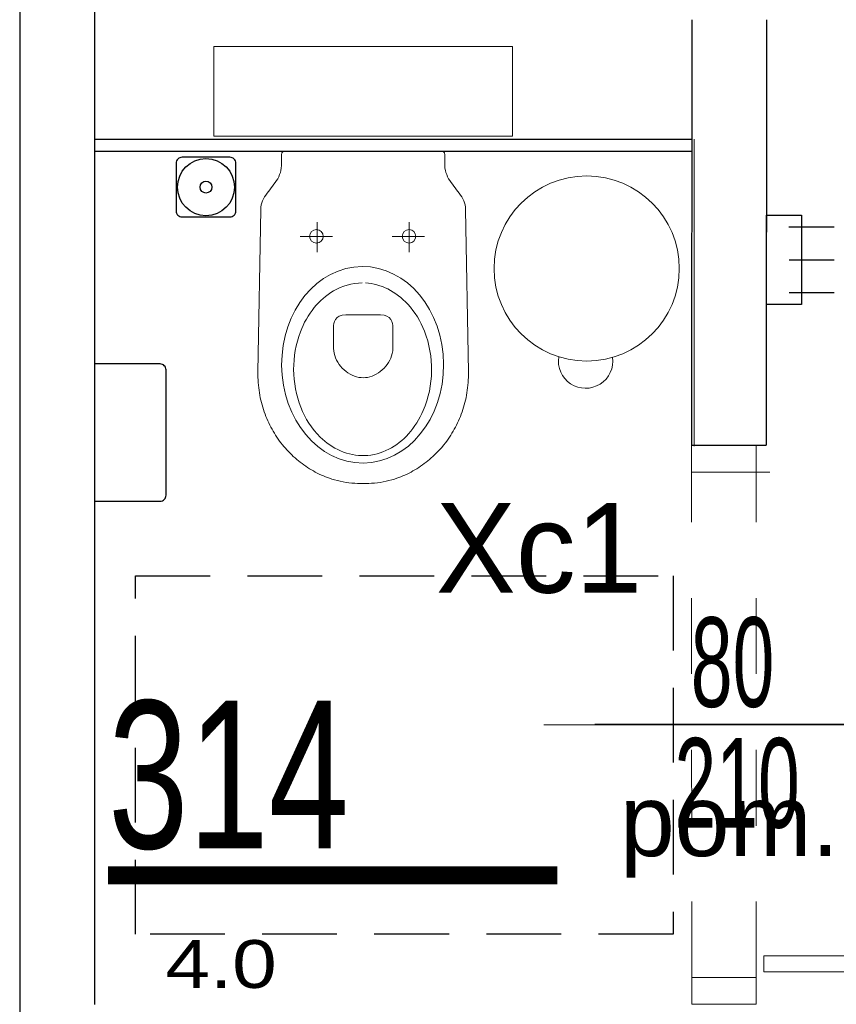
# Model space of a CAD drawing. Header units: millimetres. Extents: x 14495 to 271441, y -21035 to 2232.
# Tile 80 of 227: x 87193 to 87329, y -6941 to -6776. Entities that reach past the tile are written whole.
import ezdxf
from ezdxf.enums import TextEntityAlignment as Align

# ---------------------------------------------------------------- set-up
doc = ezdxf.new("R2010")
doc.units = ezdxf.units.MM
doc.linetypes.add('0921-X-AR-20-00-FA$0$DASHED2', pattern=[0.375, 0.25, -0.125])
doc.linetypes.add('DASHED', pattern=[28.222222, 14.111111, -14.111111])
for name, color, linetype in [('-- TECH  SYMBOLE', 1, 'Continuous'), ('-- TECH WYPOSAŻENIE', 2, 'Continuous'), ('-TECH SANITARNA', 1, 'Continuous'), ('_A_widok', 1, 'Continuous'), ('A-POW-NR', 1, 'Continuous'), ('A_SC_DZIAlOWE', 4, 'Continuous'), ('TECH Sprzęt', 1, 'Continuous')]:
    doc.layers.add(name, color=color, linetype=linetype)
for name, color, linetype, lineweight in [('03', 2, 'Continuous', 13), ('A_ARMATURA', 2, 'Continuous', 5), ('A_Stolarka_drzwi', 1, 'Continuous', 9), ('A_WYPOSAŻENIE PROJ.', 183, 'Continuous', 5), ('M_drzwi', 1, 'Continuous', 5)]:
    doc.layers.add(name, color=color, linetype=linetype, lineweight=lineweight)
doc.layers.add('A-POW', color=2, linetype='Continuous', plot=False)
doc.styles.add('arial-tab', font='arial.ttf')
doc.styles.add('ARIAL1_2', font='arial.ttf', dxfattribs={"width": 1.2})
doc.styles.add('arialce', font='ARIALN.TTF')
doc.styles.add('cent', font='swissel.ttf')
doc.styles.add('cg', font='GOTHIC.TTF')
doc.styles.add('ROMANS', font='romans', dxfattribs={"width": 0.6})
doc.styles.add('switz721ltexbt', font='swissel.ttf')

# ---------------------------------------------------------------- blocks, each defined once
blk = doc.blocks.new('SSCVCFDSS')
blk.add_line((0, 50.02), (0, 0))
blk.add_circle((0, -19), 19)
at = {"style": 'ROMANS', "text_generation_flag": 4, "width": 0.6}
blk.add_attdef('FD1-8', text='', height=13, rotation=270, dxfattribs=at).set_placement((6.15, 55.19), align=Align.RIGHT)
for tag, p in [('200', (8.16, 25.47)), ('90', (-8.71, 25.47))]:
    blk.add_attdef(tag, text='', height=13, rotation=270, dxfattribs=at).set_placement(p, align=Align.MIDDLE)
blk.add_attdef('AL6C', text='', height=13, dxfattribs=at).set_placement((-0.56, -18.64), align=Align.MIDDLE)
blk = doc.blocks.new('DRZWI Z OSCIEZNICA NIEOKALAJACA 90')
at = {"linetype": 'DASHED'}
for p, q in [((-12, 5), (-12, 99)), ((0, 5), (0, 99))]:
    blk.add_line(p, q, dxfattribs=at)
at = {"ltscale": 0.05}
blk.add_line((-39.5, 52), (25.59, 52), dxfattribs=at)
for points in [[(-12, 99), (-12, 104), (0, 104), (0, 99)], [(93.91, 9.01), (1.43, 9.01), (1.43, 6.01), (93.91, 6.01)], [(-12, 0), (-12, 5), (0, 5), (0, 0)]]:
    blk.add_lwpolyline(points, close=True)
for points in [[(82.48, 9.01), (82.48, 16.01), (68.48, 16.01), (68.48, 14.01), (80.48, 14.01), (80.48, 9.01)], [(82.48, 6.01), (82.48, -0.99), (68.48, -0.99), (68.48, 1.01), (80.48, 1.01), (80.48, 6.01)]]:
    blk.add_lwpolyline(points)
at = {"linetype": 'DASHED'}
blk.add_arc((0, 5), 94, 2.4475, 90, dxfattribs=at)
blk = doc.blocks.new('POW')
at = {"const_width": 5}
blk.add_lwpolyline([(125.32, 0), (0, 0)], dxfattribs=at)
at = {"style": 'switz721ltexbt'}
blk.add_attdef('001', (-1.78, 12.35), '', height=41.18, dxfattribs=at)
blk = doc.blocks.new('jhgfddd')
at = {"ltscale": 0.05}
for p, q in [((-47.29, 41.13), (-46.92, 41.28)), ((-46.92, 41.28), (-46.54, 41.43)), ((-46.54, 41.43), (-46.16, 41.56)), ((-46.16, 41.56), (-45.77, 41.69)), ((-45.77, 41.69), (-45.38, 41.81)), ((-45.38, 41.81), (-44.99, 41.93)), ((-44.99, 41.93), (-44.59, 42.03)), ((-44.59, 42.03), (-44.19, 42.13)), ((-44.19, 42.13), (-43.78, 42.22)), ((-43.78, 42.22), (-43.37, 42.3)), ((-43.37, 42.3), (-42.95, 42.37)), ((-42.95, 42.37), (-42.53, 42.43)), ((-42.53, 42.43), (-42.11, 42.49)), ((-42.11, 42.49), (-41.68, 42.53)), ((-41.68, 42.53), (-41.25, 42.56)), ((-41.25, 42.56), (-40.82, 42.59)), ((-40.82, 42.59), (-40.38, 42.61)), ((-40.38, 42.61), (-39.94, 42.61)), ((-39.94, 42.61), (-39.49, 42.61)), ((-39.49, 42.61), (-12.27, 42.15)), ((-12.27, 42.15), (-11.88, 42.12)), ((-11.88, 42.12), (-11.52, 42.06)), ((-11.52, 42.06), (-11.16, 41.96)), ((-11.16, 41.96), (-10.83, 41.83)), ((-10.83, 41.83), (-10.5, 41.67)), ((-10.5, 41.67), (-10.18, 41.5)), ((-10.18, 41.5), (-9.87, 41.3)), ((-9.87, 41.3), (-9.56, 41.09)), ((-50.41, 39.44), (-50.08, 39.65)), ((-50.08, 39.65), (-49.75, 39.86)), ((-49.75, 39.86), (-49.41, 40.06)), ((-49.41, 40.06), (-49.07, 40.26)), ((-49.07, 40.26), (-48.73, 40.45)), ((-48.73, 40.45), (-48.37, 40.63)), ((-48.37, 40.63), (-48.02, 40.8)), ((-48.02, 40.8), (-47.66, 40.97)), ((-47.66, 40.97), (-47.29, 41.13)), ((-9.56, 41.09), (-9.26, 40.86)), ((-9.26, 40.86), (-8.96, 40.63)), ((-8.96, 40.63), (-8.66, 40.4)), ((-8.66, 40.4), (-8.36, 40.17)), ((-8.36, 40.17), (-8.06, 39.94)), ((-8.06, 39.94), (-7.75, 39.71)), ((-7.75, 39.71), (-7.44, 39.5)), ((-52.53, 37.77), (-52.1, 38.15)), ((-52.1, 38.15), (-51.95, 38.27)), ((-51.95, 38.27), (-51.65, 38.52)), ((-51.65, 38.52), (-51.35, 38.76)), ((-51.35, 38.76), (-51.04, 38.99)), ((-51.04, 38.99), (-50.73, 39.22)), ((-50.73, 39.22), (-50.41, 39.44)), ((-7.44, 39.5), (-7.12, 39.31)), ((-7.12, 39.31), (-6.79, 39.13)), ((-6.79, 39.13), (-6.44, 38.98)), ((-6.44, 38.98), (-6.09, 38.86)), ((-6.09, 38.86), (-5.72, 38.76)), ((-5.72, 38.76), (-5.33, 38.7)), ((-5.33, 38.7), (-4.92, 38.68)), ((-4.92, 38.68), (-3.14, 38.67)), ((-3.14, 38.67), (-2.78, 38.61)), ((-2.78, 38.61), (-2.57, 38.37)), ((-2.57, 38.37), (-2.5, 37.87)), ((-54.11, 36.12), (-53.87, 36.4)), ((-53.87, 36.4), (-53.61, 36.69)), ((-53.61, 36.69), (-53.35, 36.96)), ((-53.35, 36.96), (-53.08, 37.24)), ((-53.08, 37.24), (-52.81, 37.5)), ((-52.81, 37.5), (-52.53, 37.77)), ((-2.5, 37.87), (-2.5, 25)), ((-55.26, 34.61), (-55.04, 34.92)), ((-55.04, 34.92), (-54.82, 35.23)), ((-54.82, 35.23), (-54.59, 35.53)), ((-54.59, 35.53), (-54.36, 35.83)), ((-54.36, 35.83), (-54.11, 36.12)), ((-16.77, 35.26), (-16.77, 29.85)), ((-56.4, 32.68), (-56.23, 33.01)), ((-56.23, 33.01), (-56.05, 33.34)), ((-56.05, 33.34), (-55.86, 33.66)), ((-55.86, 33.66), (-55.67, 33.98)), ((-55.67, 33.98), (-55.46, 34.3)), ((-55.46, 34.3), (-55.26, 34.61)), ((-57.02, 31.32), (-56.88, 31.66)), ((-56.88, 31.66), (-56.73, 32)), ((-56.73, 32), (-56.57, 32.34)), ((-56.57, 32.34), (-56.4, 32.68)), ((-14.38, 32.68), (-19.43, 32.68)), ((-57.67, 29.32), (-57.55, 29.8)), ((-57.55, 29.8), (-57.4, 30.27)), ((-57.4, 30.27), (-57.28, 30.62)), ((-57.28, 30.62), (-57.16, 30.97)), ((-57.16, 30.97), (-57.02, 31.32)), ((-37.14, 29.63), (-36.76, 29.77)), ((-36.76, 29.77), (-36.36, 29.87)), ((-36.36, 29.87), (-35.96, 29.94)), ((-35.96, 29.94), (-35.55, 29.96)), ((-35.55, 29.96), (-31.97, 29.95)), ((-31.97, 29.95), (-31.68, 29.94)), ((-31.68, 29.94), (-31.35, 29.89)), ((-31.35, 29.89), (-31.01, 29.78)), ((-31.01, 29.78), (-30.67, 29.61)), ((-57.96, 27.87), (-57.88, 28.36)), ((-57.88, 28.36), (-57.78, 28.84)), ((-57.78, 28.84), (-57.67, 29.32)), ((-39.38, 27.87), (-39.12, 28.19)), ((-39.12, 28.19), (-38.84, 28.49)), ((-38.84, 28.49), (-38.53, 28.77)), ((-38.53, 28.77), (-38.21, 29.03)), ((-38.21, 29.03), (-37.87, 29.26)), ((-37.87, 29.26), (-37.51, 29.46)), ((-37.51, 29.46), (-37.14, 29.63)), ((-30.67, 29.61), (-30.37, 29.35)), ((-30.37, 29.35), (-30.13, 28.99)), ((-30.13, 28.99), (-29.96, 28.51)), ((-29.96, 28.51), (-29.9, 27.9)), ((-58.13, 25.94), (-58.11, 26.42)), ((-58.11, 26.42), (-58.07, 26.9)), ((-58.07, 26.9), (-58.02, 27.39)), ((-58.02, 27.39), (-57.96, 27.87)), ((-40.29, 26.11), (-40.17, 26.48)), ((-40.17, 26.48), (-40.01, 26.84)), ((-40.01, 26.84), (-39.83, 27.19)), ((-39.83, 27.19), (-39.62, 27.54)), ((-39.62, 27.54), (-39.38, 27.87)), ((-29.9, 27.9), (-29.9, 25.22)), ((-58.15, 25.47), (-58.13, 25.94)), ((-58.15, 25), (-58.15, 25.47)), ((-58.15, 24.53), (-58.15, 25)), ((-40.45, 25), (-40.43, 25.37)), ((-40.43, 24.64), (-40.45, 25)), ((-40.43, 25.37), (-40.38, 25.74)), ((-40.38, 25.74), (-40.29, 26.11)), ((-29.9, 25.22), (-29.9, 22.1)), ((-2.5, 25), (-2.5, 12.13)), ((-58.13, 24.06), (-58.15, 24.53)), ((-58.11, 23.58), (-58.13, 24.06)), ((-58.07, 23.1), (-58.11, 23.58)), ((-58.02, 22.61), (-58.07, 23.1)), ((-40.38, 24.27), (-40.43, 24.64)), ((-40.29, 23.9), (-40.38, 24.27)), ((-40.16, 23.53), (-40.29, 23.9)), ((-40.01, 23.16), (-40.16, 23.53)), ((-39.83, 22.81), (-40.01, 23.16)), ((-57.96, 22.13), (-58.02, 22.61)), ((-57.88, 21.64), (-57.96, 22.13)), ((-57.78, 21.16), (-57.88, 21.64)), ((-39.62, 22.46), (-39.83, 22.81)), ((-39.38, 22.13), (-39.62, 22.46)), ((-39.12, 21.81), (-39.38, 22.13)), ((-38.83, 21.51), (-39.12, 21.81)), ((-38.53, 21.23), (-38.83, 21.51)), ((-29.96, 21.48), (-30.13, 21.01)), ((-29.9, 22.1), (-29.96, 21.48)), ((-57.67, 20.68), (-57.78, 21.16)), ((-57.55, 20.2), (-57.67, 20.68)), ((-57.4, 19.73), (-57.55, 20.2)), ((-38.2, 20.97), (-38.53, 21.23)), ((-37.86, 20.74), (-38.2, 20.97)), ((-37.5, 20.54), (-37.86, 20.74)), ((-37.12, 20.37), (-37.5, 20.54)), ((-36.74, 20.23), (-37.12, 20.37)), ((-36.34, 20.13), (-36.74, 20.23)), ((-35.94, 20.07), (-36.34, 20.13)), ((-35.52, 20.04), (-35.94, 20.07)), ((-31.95, 20.04), (-35.52, 20.04)), ((-31.67, 20.06), (-31.95, 20.04)), ((-31.34, 20.11), (-31.67, 20.06)), ((-31, 20.21), (-31.34, 20.11)), ((-30.67, 20.38), (-31, 20.21)), ((-30.37, 20.64), (-30.67, 20.38)), ((-30.13, 21.01), (-30.37, 20.64)), ((-16.77, 19.88), (-16.77, 14.47)), ((-57.28, 19.38), (-57.4, 19.73)), ((-57.16, 19.03), (-57.28, 19.38)), ((-57.02, 18.68), (-57.16, 19.03)), ((-56.88, 18.34), (-57.02, 18.68)), ((-56.73, 18), (-56.88, 18.34)), ((-56.57, 17.66), (-56.73, 18)), ((-56.4, 17.32), (-56.57, 17.66)), ((-56.23, 16.99), (-56.4, 17.32)), ((-56.05, 16.66), (-56.23, 16.99)), ((-55.86, 16.34), (-56.05, 16.66)), ((-14.38, 17.3), (-19.43, 17.3)), ((-55.67, 16.02), (-55.86, 16.34)), ((-55.46, 15.7), (-55.67, 16.02)), ((-55.26, 15.39), (-55.46, 15.7)), ((-55.04, 15.08), (-55.26, 15.39)), ((-54.82, 14.77), (-55.04, 15.08)), ((-54.59, 14.47), (-54.82, 14.77)), ((-54.36, 14.17), (-54.59, 14.47)), ((-54.11, 13.88), (-54.36, 14.17)), ((-53.87, 13.6), (-54.11, 13.88)), ((-53.61, 13.31), (-53.87, 13.6)), ((-53.35, 13.04), (-53.61, 13.31)), ((-53.08, 12.76), (-53.35, 13.04)), ((-52.81, 12.5), (-53.08, 12.76)), ((-52.53, 12.23), (-52.81, 12.5)), ((-52.24, 11.98), (-52.53, 12.23)), ((-51.95, 11.73), (-52.24, 11.98)), ((-51.65, 11.48), (-51.95, 11.73)), ((-2.57, 11.63), (-2.78, 11.39)), ((-2.5, 12.13), (-2.57, 11.63)), ((-51.35, 11.24), (-51.65, 11.48)), ((-51.04, 11.01), (-51.35, 11.24)), ((-50.73, 10.78), (-51.04, 11.01)), ((-50.41, 10.56), (-50.73, 10.78)), ((-50.08, 10.35), (-50.41, 10.56)), ((-49.75, 10.14), (-50.08, 10.35)), ((-49.41, 9.94), (-49.75, 10.14)), ((-49.07, 9.74), (-49.41, 9.94)), ((-8.06, 10.06), (-8.36, 9.83)), ((-7.75, 10.29), (-8.06, 10.06)), ((-7.44, 10.5), (-7.75, 10.29)), ((-7.12, 10.69), (-7.44, 10.5)), ((-6.79, 10.87), (-7.12, 10.69)), ((-6.44, 11.02), (-6.79, 10.87)), ((-6.09, 11.14), (-6.44, 11.02)), ((-5.72, 11.24), (-6.09, 11.14)), ((-5.33, 11.3), (-5.72, 11.24)), ((-4.92, 11.32), (-5.33, 11.3)), ((-3.14, 11.32), (-4.92, 11.32)), ((-2.78, 11.39), (-3.14, 11.32)), ((-48.73, 9.55), (-49.07, 9.74)), ((-48.37, 9.37), (-48.73, 9.55)), ((-48.02, 9.2), (-48.37, 9.37)), ((-47.66, 9.03), (-48.02, 9.2)), ((-47.29, 8.87), (-47.66, 9.03)), ((-46.92, 8.72), (-47.29, 8.87)), ((-46.54, 8.57), (-46.92, 8.72)), ((-46.16, 8.44), (-46.54, 8.57)), ((-45.77, 8.31), (-46.16, 8.44)), ((-45.38, 8.19), (-45.77, 8.31)), ((-10.5, 8.33), (-10.83, 8.17)), ((-10.18, 8.5), (-10.5, 8.33)), ((-9.87, 8.7), (-10.18, 8.5)), ((-9.56, 8.91), (-9.87, 8.7)), ((-9.26, 9.14), (-9.56, 8.91)), ((-8.96, 9.37), (-9.26, 9.14)), ((-8.66, 9.6), (-8.96, 9.37)), ((-8.36, 9.83), (-8.66, 9.6)), ((-44.99, 8.07), (-45.38, 8.19)), ((-44.59, 7.97), (-44.99, 8.07)), ((-44.19, 7.87), (-44.59, 7.97)), ((-43.78, 7.78), (-44.19, 7.87)), ((-43.37, 7.7), (-43.78, 7.78)), ((-42.95, 7.63), (-43.37, 7.7)), ((-42.53, 7.57), (-42.95, 7.63)), ((-42.11, 7.51), (-42.53, 7.57)), ((-41.68, 7.47), (-42.11, 7.51)), ((-41.25, 7.43), (-41.68, 7.47)), ((-40.82, 7.41), (-41.25, 7.43)), ((-40.38, 7.39), (-40.82, 7.41)), ((-39.94, 7.39), (-40.38, 7.39)), ((-39.49, 7.39), (-39.94, 7.39)), ((-12.27, 7.85), (-39.49, 7.39)), ((-11.88, 7.88), (-12.27, 7.85)), ((-11.52, 7.94), (-11.88, 7.88)), ((-11.16, 8.04), (-11.52, 7.94)), ((-10.83, 8.17), (-11.16, 8.04))]:
    blk.add_line(p, q, dxfattribs=at)
blk.add_lwpolyline([(15, 50), (15, 0), (0, 0), (0, 50)], close=True, dxfattribs=at)
blk.add_lwpolyline([(-24.57, 24.83, -0.132215), (-25.91, 20.04, -0.090968), (-28.7, 16.81, -0.079841), (-32.77, 14.49, -0.184639), (-45.39, 14.56, -0.103577), (-50.37, 17.79, -0.093268), (-52.7, 21.22, -0.226827), (-52.42, 29.27, -0.092466), (-49.83, 32.59, -0.081052), (-45.92, 35.07, -0.19522), (-32.66, 35.26, -0.091476), (-28.13, 32.47, -0.091563), (-25.58, 29.12, -0.10146), (-24.58, 25.38)], format="xyb", dxfattribs=at)
for centre in [(-16.77, 32.68), (-16.77, 17.18)]:
    blk.add_circle(centre, 1.14, dxfattribs=at)
blk.add_ellipse((-38.27, 24.91), major_axis=(-16.46, 0.09), ratio=0.823532, start_param=3.141593, end_param=9.424778, dxfattribs=at)
blk = doc.blocks.new('wieszak krótki')
at = {"color": 2, "linetype": 'Continuous'}
for p, q in [((-1.58, 19.5), (-9.16, 19.5)), ((-1.58, 14), (-9.16, 14)), ((-1.58, 8.5), (-9.16, 8.5))]:
    blk.add_line(p, q, dxfattribs=at)
blk.add_lwpolyline([(-3.68, 6.5), (-3.68, 21.5), (2.21, 21.5), (2.21, 6.5)], close=True, dxfattribs=at)

msp = doc.modelspace()

# ---------------------------------------------------------------- linework, layer by layer
at = {"layer": '-TECH SANITARNA', "color": 1, "elevation": 0}
msp.add_lwpolyline([(87218.98, -6799.77), (87218.98, -6807.77, 0.414214), (87219.98, -6808.77), (87227.98, -6808.77, 0.414214), (87228.98, -6807.77), (87228.98, -6799.77, 0.414214), (87227.98, -6798.77), (87219.98, -6798.77, 0.414214)], format="xyb", close=True, dxfattribs=at)
at = {"layer": '-TECH SANITARNA', "color": 1}
msp.add_lwpolyline([(87217.29, -6855.37), (87217.29, -6834.37, 0.414214), (87216.29, -6833.37), (87205.29, -6833.37), (87205.29, -6856.37), (87216.29, -6856.37, 0.414214)], format="xyb", close=True, dxfattribs=at)
for radius in [4.78, 1]:
    msp.add_circle((87223.98, -6803.77), radius, dxfattribs=at)
at = {"layer": '03', "color": 1}
msp.add_circle((87287.71, -6817.39), 15.5, dxfattribs=at)
msp.add_arc((87287.53, -6832.89), 4.56, 170.8922, 7.7986, dxfattribs=at)
msp.add_arc((87287.53, -6832.89), 4.56, 170.8922, 7.7986, dxfattribs=at)
at = {"layer": '_A_widok'}
for p, q in [((87205.29, -6795.74), (87305.29, -6795.74)), ((87205.29, -6797.74), (87305.29, -6797.74))]:
    msp.add_line(p, q, dxfattribs=at)
at = {"layer": 'A_SC_DZIAlOWE'}
for p, q in [((87192.79, -6270.74), (87192.79, -6973.09)), ((87205.29, -6270.74), (87205.29, -6940.59)), ((87305.29, -6775.74), (87305.27, -6846.99)), ((87317.79, -6775.74), (87317.77, -6846.99)), ((87305.27, -6846.99), (87317.77, -6846.99))]:
    msp.add_line(p, q, dxfattribs=at)
at = {"layer": 'A_WYPOSAŻENIE PROJ.'}
msp.add_line((87305.68, -6795.74), (87305.68, -6847.13), dxfattribs=at)
at = {"layer": 'TECH Sprzęt', "color": 8, "linetype": '0921-X-AR-20-00-FA$0$DASHED2', "lineweight": -3, "ltscale": 50}
msp.add_lwpolyline([(87302.16, -6868.87), (87302.16, -6928.87), (87212.16, -6928.87), (87212.16, -6868.87)], close=True, dxfattribs=at)

# ---------------------------------------------------------------- block references
at = {"layer": '-- TECH WYPOSAŻENIE', "rotation": 180.0424299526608}
msp.add_blockref('wieszak krótki', (87319.99, -6801.94), dxfattribs=at)
at = {"layer": 'A-POW-NR'}
ref = msp.add_blockref('POW', (87207.6, -6918.99), dxfattribs=dict(at, xscale=0.6, yscale=0.6, zscale=0.6))
ref.add_attrib('88,88', '4.0', dxfattribs={"layer": 'A-POW', "height": 8, "style": 'ARIAL1_2', "width": 1.2}).set_placement((87235.82, -6937.84), align=Align.RIGHT)
ref.add_attrib('POKOJ', 'pom. hig.-sanit. person', (87293.28, -6915.78), dxfattribs={"layer": 'A-POW', "height": 12, "style": 'arialce', "width": 1.2})
ref.add_attrib('001', '314', (87207.6, -6914.47), dxfattribs={"layer": '0', "height": 24.71, "style": 'switz721ltexbt', "width": 0.7})
at = {"layer": 'A_ARMATURA', "ltscale": 0.05, "xscale": -1, "rotation": 270}
msp.add_blockref('jhgfddd', (87225.29, -6795.24), dxfattribs=at)
at = {"layer": 'A_Stolarka_drzwi', "xscale": 0.8999999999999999, "yscale": 0.8999999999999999, "zscale": 0.8999999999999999, "rotation": 0.01006164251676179}
msp.add_blockref('DRZWI Z OSCIEZNICA NIEOKALAJACA 90', (87316.09, -6940.58), dxfattribs=at)
at = {"layer": 'M_drzwi'}
ref = msp.add_blockref('SSCVCFDSS', (87339.11, -6893.67), dxfattribs=dict(at, xscale=-1, rotation=89.99999999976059))
ref.add_attrib('90', '80', dxfattribs={"layer": '0', "height": 15, "style": 'cent', "width": 0.6}).set_placement((87312.13, -6883.29), align=Align.MIDDLE)
ref.add_attrib('200', '210', dxfattribs={"layer": '0', "height": 15, "style": 'cent', "width": 0.6}).set_placement((87312.89, -6903.51), align=Align.MIDDLE)
ref.add_attrib('AL6C', 'D4', dxfattribs={"layer": '0', "height": 15, "style": 'arial-tab', "width": 0.6}).set_placement((87357.75, -6893.12), align=Align.MIDDLE)

# ---------------------------------------------------------------- texts
at = {"layer": '-- TECH  SYMBOLE', "color": 1, "style": 'cg'}
msp.add_text('Xc1', height=15, dxfattribs=at).set_placement((87262.46, -6871.67))

doc.saveas('drawing.dxf')
